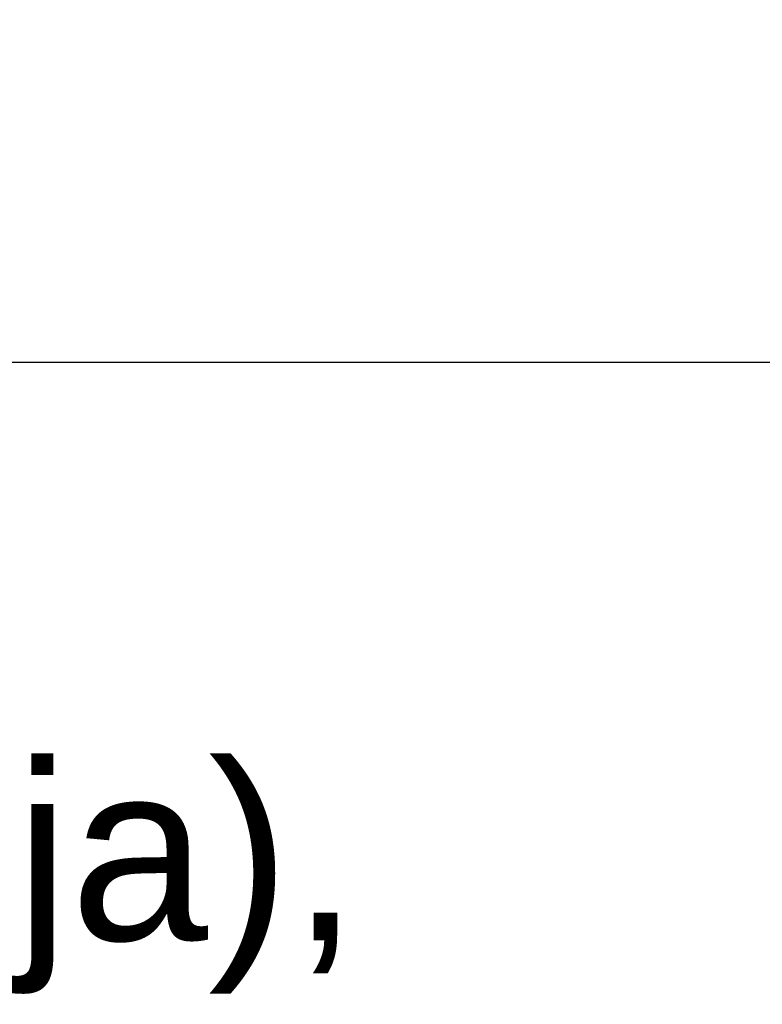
# Model space of a CAD drawing. Header units: millimetres. Extents: x -424979 to 718034, y -72486 to 344972.
# Tile 141 of 256: x 585212 to 587512, y 100536 to 103584. Entities that reach past the tile are written whole.
import ezdxf
from ezdxf import colors
from ezdxf.entities.mleader import LeaderData, LeaderLine
from ezdxf.math import Vec2, Vec3

# ---------------------------------------------------------------- set-up
doc = ezdxf.new("R2010")
doc.units = ezdxf.units.MM
doc.header["$MEASUREMENT"] = 0
doc.layers.add('IS_KLIM Opis_Średnice', color=7, linetype='Continuous', lineweight=9)

msp = doc.modelspace()

# ---------------------------------------------------------------- leaders
at = {"layer": 'IS_KLIM Opis_Średnice', "ltscale": 30}
ml = msp.add_multileader_mtext('Standard', dxfattribs=at)
ml.set_content('{\\fArial|b0|i0|c238|p0;\\C7;Typ: Jednostka wewnętrzna \\P\\P\\pi0,l2.25,a0.5,sm1,q*;\\H0.916667x;\\C256;- moc chłodnicza z tabelą poniżej (płynna regulacja),\\P- spręż 0-90Pa, fabryczna nastawa 25Pa,\\P- min. cztery biegi, maksymalne ciśnienie akustyczne na \\A1;poszcz. biegach: 25/26/27/28 dB(A)\\P\\pi2.25,l0;- zasilanie z agregatu, sterownik przewodowy.', color=256)
ml.set_leader_properties()
ml.build(insert=Vec2(0, 0))
ml.multileader.update_dxf_attribs({"text_left_attachment_type": 6, "text_right_attachment_type": 6, "dogleg_length": 0.36, "arrow_head_size": 12})
ctx = ml.context
ctx.base_point, ctx.char_height, ctx.arrow_head_size, ctx.landing_gap_size, ctx.plane_origin = Vec3(568405.8, 102522.7), 600, 12, 6, Vec3(580244.5, 99010.4)
ctx.left_attachment, ctx.right_attachment = 6, 6
notes = []
notes.append((ctx, [(0, (1, 1, 0), (599841.7, 102522.7), (-1, 0), 1.08, [(0, [(599831.7, 102522.7)], 256, [])])]))
ctx.mtext.insert, ctx.mtext.width, ctx.mtext.defined_height, ctx.mtext.flow_direction = Vec3(568411.8, 103284.4), 35493.623, 5800, 5
ctx.mtext.has_bg_fill, ctx.mtext.bg_color, ctx.mtext.bg_scale_factor, ctx.mtext.bg_transparency, ctx.mtext.use_window_bg_color = 1, -939524096, 1.5, 0, 1
for ctx, leaders in notes:
    for number, flags, end, landing, length, lines in leaders:
        leader = LeaderData()
        leader.index, (leader.has_last_leader_line, leader.has_dogleg_vector, leader.attachment_direction) = number, flags
        leader.last_leader_point, leader.dogleg_vector, leader.dogleg_length = Vec3(end), Vec3(landing), length
        for number, points, colour, breaks in lines:
            line = LeaderLine()
            line.index, line.vertices, line.color, line.breaks = number, Vec3.list(points), colors.encode_raw_color(colour), breaks
            leader.lines.append(line)
        ctx.leaders.append(leader)

doc.saveas('drawing.dxf')
